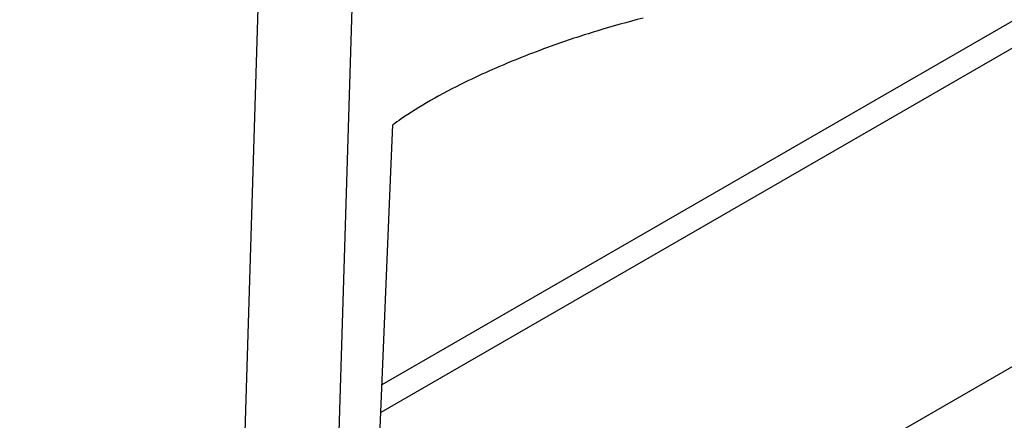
# Model space of a CAD drawing. Header units: millimetres. Extents: x 51 to 2966, y 67 to 3970.
# Tile 72 of 88: x 2483 to 2644, y 2713 to 2778. Entities that reach past the tile are written whole.
import ezdxf

# ---------------------------------------------------------------- set-up
doc = ezdxf.new("R2010")
doc.units = ezdxf.units.MM

msp = doc.modelspace()

# ---------------------------------------------------------------- linework, layer by layer
at = {"color": 7, "linetype": 'Continuous', "lineweight": 25}
for p, q in [((2783.38, 2857.59), (2542.18, 2718.35)), ((2788.44, 2856.1), (2541.99, 2713.83)), ((2534.68, 2694.5), (2538.88, 2830.94)), ((2249.92, 2493.32), (2833.75, 2830.36)), ((2518.7, 2672.76), (2523, 2812.49))]:
    msp.add_line(p, q, dxfattribs=at)
at = {"color": 7, "linetype": 'Continuous', "lineweight": 25, "flags": 128}
msp.add_lwpolyline([(2541.88, 2711.32), (2543.58, 2751.86), (2543.96, 2760.76)], dxfattribs=at)
at = {"color": 7, "linetype": 'Continuous', "lineweight": 25}
msp.add_open_spline([(2584.75, 2778.17), (2582.25, 2777.5), (2577.25, 2776.14), (2570.55, 2773.9), (2564.86, 2771.75), (2560.15, 2769.78), (2555.1, 2767.45), (2549.99, 2764.74), (2546.22, 2762.39), (2544.4, 2761.08), (2543.96, 2760.76)], degree=3, knots=[0, 0, 0, 0, 0.161847, 0.323619, 0.431878, 0.540511, 0.648722, 0.800082, 0.951442, 1, 1, 1, 1], dxfattribs=at)

doc.saveas('drawing.dxf')
